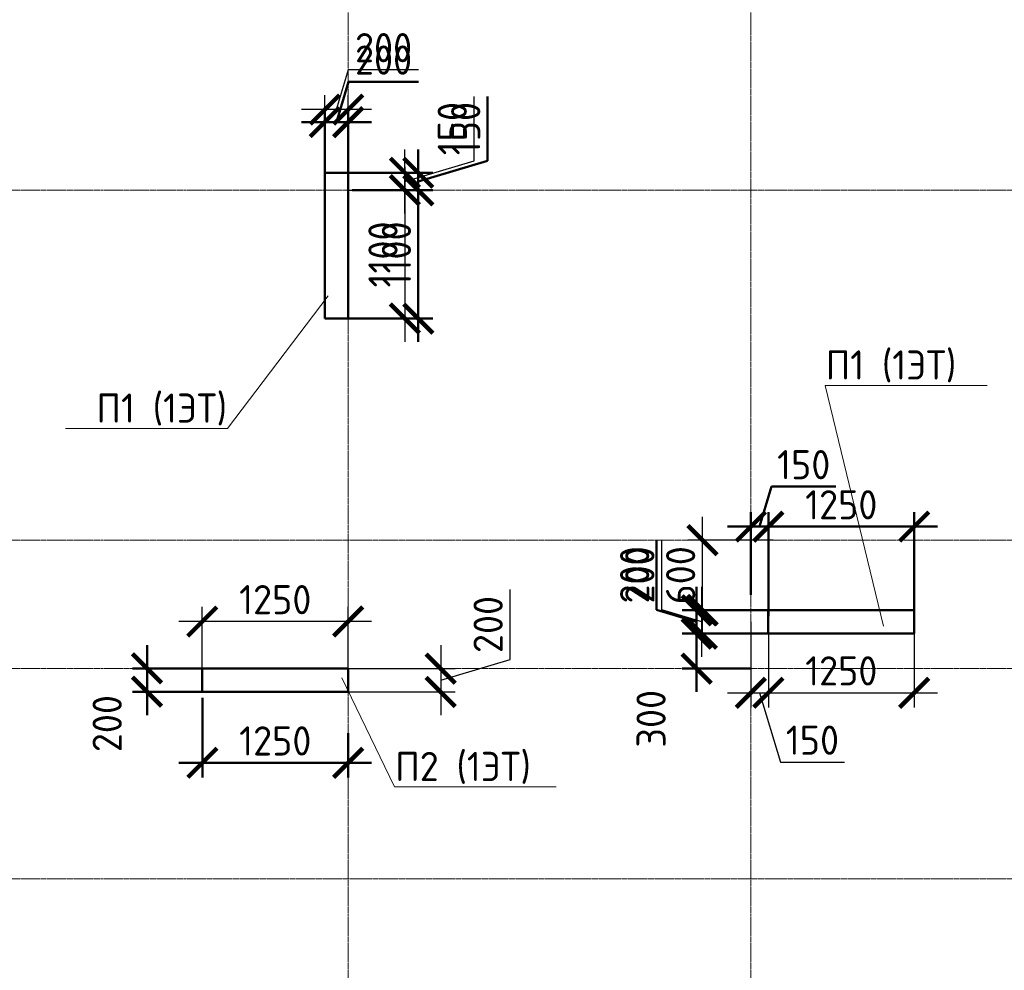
# Model space of a CAD drawing. Header units: millimetres. Extents: x 263826 to 1718326, y -423071 to 70137.
# Tile 155 of 256: x 365879 to 374316, y -70931 to -62785. Entities that reach past the tile are written whole.
import ezdxf
from ezdxf import colors
from ezdxf.entities.mleader import LeaderData, LeaderLine
from ezdxf.math import Vec2, Vec3

# ---------------------------------------------------------------- set-up
doc = ezdxf.new("R2010")
doc.units = ezdxf.units.MM
doc.linetypes.add('______5', pattern=[1100, 800, -100, 100, -100])
doc.linetypes.add('осевая', pattern=[50.8, 31.75, -6.35, 6.35, -6.35])
doc.layers.add('Колонна_ бетон', color=7, linetype='Continuous', lineweight=50, true_color=0xb4b496)
for name, color, linetype, lineweight in [('Конструкции 0.5', 5, 'Continuous', 50), ('Надписи', 200, 'Continuous', 18), ('Оси', 40, '______5', 18), ('подоснова', 151, 'Continuous', 5), ('РАЗМЕРЫ', 1, 'Continuous', 9), ('Узлы', 7, 'Continuous', 0)]:
    doc.layers.add(name, color=color, linetype=linetype, lineweight=lineweight)
doc.styles.add('GOST-2.304_Type-B', font='GOST_Common.ttf')
doc.dimstyles.new('СПДС', dxfattribs={"dimscale": 100, "dimtxt": 2.5, "dimasz": 2.5, "dimexe": 1.25, "dimexo": 0, "dimtad": 1, "dimdec": 0, "dimtxsty": 'GOST-2.304_Type-B', "dimblk": 'ARCHTICK', "dimcen": 2.5, "dimdle": 2, "dimadec": 0, "dimazin": 2, "dimtfac": 0.75, "dimtdec": 0, "dimtmove": 1, "dimatfit": 3, "dimfxl": 1, "dimtolj": 1, "dimarcsym": 1})

# ---------------------------------------------------------------- blocks, each defined once
blk = doc.blocks.new('_ArchTick')
at = {"color": 0, "linetype": 'ByBlock', "const_width": 0.15}
blk.add_lwpolyline([(-0.5, -0.5), (0.5, 0.5)], dxfattribs=at)
blk = doc.blocks.new('*D3051')
at = {"layer": 'DEFPOINTS', "color": 0, "transparency": 16777216}
for p in [(368594.3, -64096.1), (369179.8, -64096.1), (368827.4, -64246.1)]:
    blk.add_point(p, dxfattribs=at)
at = {"layer": 'РАЗМЕРЫ', "color": 0, "lineweight": -2, "transparency": 16777216}
for p, q in [((369773.6, -63993), (369773.6, -63443)), ((369179.8, -64446.1), (369179.8, -63896.1)), ((369179.8, -64171.1), (369773.6, -63993)), ((368594.3, -64096.1), (369304.8, -64096.1)), ((368827.4, -64246.1), (369304.8, -64246.1))]:
    blk.add_line(p, q, dxfattribs=at)
at = {"layer": 'РАЗМЕРЫ', "color": 0, "lineweight": -2, "transparency": 16777216, "xscale": 250, "yscale": 250, "zscale": 250}
for p, rotation in [((369179.8, -64096.1), 90), ((369179.8, -64246.1), 270)]:
    blk.add_blockref('_ArchTick', p, dxfattribs=dict(at, rotation=rotation))
at = {"layer": 'РАЗМЕРЫ', "color": 0, "lineweight": 0, "transparency": 16777216, "insert": (369586.1, -63718), "char_height": 250, "attachment_point": 5, "rotation": 90, "style": 'GOST-2.304_Type-B'}
blk.add_mtext('\\A1;150', dxfattribs=at)
blk = doc.blocks.new('*D3052')
at = {"layer": 'DEFPOINTS', "color": 0, "transparency": 16777216}
for p in [(368694.3, -64246.1), (368694.3, -65346.1), (369179.8, -65346.1)]:
    blk.add_point(p, dxfattribs=at)
at = {"layer": 'РАЗМЕРЫ', "color": 0, "lineweight": -2, "transparency": 16777216}
for p, q in [((369179.8, -64046.1), (369179.8, -65546.1)), ((368694.3, -64246.1), (369304.8, -64246.1)), ((368694.3, -65346.1), (369304.8, -65346.1))]:
    blk.add_line(p, q, dxfattribs=at)
at = {"layer": 'РАЗМЕРЫ', "color": 0, "lineweight": -2, "transparency": 16777216, "xscale": 250, "yscale": 250, "zscale": 250}
for p, rotation in [((369179.8, -64246.1), 90), ((369179.8, -65346.1), 270)]:
    blk.add_blockref('_ArchTick', p, dxfattribs=dict(at, rotation=rotation))
at = {"layer": 'РАЗМЕРЫ', "color": 0, "lineweight": 0, "transparency": 16777216, "insert": (368992.3, -64796.1), "char_height": 250, "attachment_point": 5, "rotation": 90, "style": 'GOST-2.304_Type-B'}
blk.add_mtext('\\A1;1100', dxfattribs=at)
blk = doc.blocks.new('*D3053')
at = {"layer": 'DEFPOINTS', "color": 0, "transparency": 16777216}
for p in [(368494.3, -63555.5), (368494.3, -64096.1), (368694.3, -64096.1)]:
    blk.add_point(p, dxfattribs=at)
at = {"layer": 'РАЗМЕРЫ', "color": 0, "lineweight": -2, "transparency": 16777216}
for p, q in [((368594.3, -63555.5), (368697.4, -63211.8)), ((368697.4, -63211.8), (369297.4, -63211.8)), ((368494.3, -64096.1), (368494.3, -63430.5)), ((368694.3, -64096.1), (368694.3, -63430.5)), ((368894.3, -63555.5), (368294.3, -63555.5))]:
    blk.add_line(p, q, dxfattribs=at)
at = {"layer": 'РАЗМЕРЫ', "color": 0, "lineweight": -2, "transparency": 16777216, "xscale": 250, "yscale": 250, "zscale": 250, "rotation": 180}
blk.add_blockref('_ArchTick', (368494.3, -63555.5), dxfattribs=at)
at = {"layer": 'РАЗМЕРЫ', "color": 0, "lineweight": -2, "transparency": 16777216, "xscale": 250, "yscale": 250, "zscale": 250}
blk.add_blockref('_ArchTick', (368694.3, -63555.5), dxfattribs=at)
at = {"layer": 'РАЗМЕРЫ', "color": 0, "lineweight": 0, "transparency": 16777216, "insert": (368997.4, -63024.3), "char_height": 250, "attachment_point": 5, "style": 'GOST-2.304_Type-B'}
blk.add_mtext('\\A1;200', dxfattribs=at)
blk = doc.blocks.new('*D3129')
at = {"layer": 'DEFPOINTS', "color": 0, "transparency": 16777216}
for p in [(367444.3, -67942.3), (367444.3, -68346.1), (368694.3, -68446.1)]:
    blk.add_point(p, dxfattribs=at)
at = {"layer": 'РАЗМЕРЫ', "color": 0, "lineweight": -2, "transparency": 16777216}
for p, q in [((367444.3, -68346.1), (367444.3, -67817.3)), ((368694.3, -68446.1), (368694.3, -67817.3)), ((368894.3, -67942.3), (367244.3, -67942.3))]:
    blk.add_line(p, q, dxfattribs=at)
at = {"layer": 'РАЗМЕРЫ', "color": 0, "lineweight": -2, "transparency": 16777216, "xscale": 250, "yscale": 250, "zscale": 250, "rotation": 180}
blk.add_blockref('_ArchTick', (367444.3, -67942.3), dxfattribs=at)
at = {"layer": 'РАЗМЕРЫ', "color": 0, "lineweight": -2, "transparency": 16777216, "xscale": 250, "yscale": 250, "zscale": 250}
blk.add_blockref('_ArchTick', (368694.3, -67942.3), dxfattribs=at)
at = {"layer": 'РАЗМЕРЫ', "color": 0, "lineweight": 0, "transparency": 16777216, "insert": (368069.3, -67754.8), "char_height": 250, "attachment_point": 5, "style": 'GOST-2.304_Type-B'}
blk.add_mtext('\\A1;1250', dxfattribs=at)
blk = doc.blocks.new('*D3130')
at = {"layer": 'DEFPOINTS', "color": 0, "transparency": 16777216}
for p in [(368260.8, -68346.1), (368260.8, -68546.1), (369487.1, -68546.1)]:
    blk.add_point(p, dxfattribs=at)
at = {"layer": 'РАЗМЕРЫ', "color": 0, "lineweight": -2, "transparency": 16777216}
for p, q in [((370080.9, -68268), (370080.9, -67668)), ((369487.1, -68146.1), (369487.1, -68746.1)), ((369487.1, -68446.1), (370080.9, -68268)), ((368260.8, -68346.1), (369612.1, -68346.1)), ((368260.8, -68546.1), (369612.1, -68546.1))]:
    blk.add_line(p, q, dxfattribs=at)
at = {"layer": 'РАЗМЕРЫ', "color": 0, "lineweight": -2, "transparency": 16777216, "xscale": 250, "yscale": 250, "zscale": 250}
for p, rotation in [((369487.1, -68346.1), 90), ((369487.1, -68546.1), 270)]:
    blk.add_blockref('_ArchTick', p, dxfattribs=dict(at, rotation=rotation))
at = {"layer": 'РАЗМЕРЫ', "color": 0, "lineweight": 0, "transparency": 16777216, "insert": (369893.4, -67968), "char_height": 250, "attachment_point": 5, "rotation": 90, "style": 'GOST-2.304_Type-B'}
blk.add_mtext('\\A1;200', dxfattribs=at)
blk = doc.blocks.new('*D3131')
at = {"layer": 'DEFPOINTS', "color": 0, "transparency": 16777216}
for p in [(371724.7, -67846.1), (372585.1, -67846.1), (372585.1, -68046.1)]:
    blk.add_point(p, dxfattribs=at)
at = {"layer": 'РАЗМЕРЫ', "color": 0, "lineweight": -2, "transparency": 16777216}
for p, q in [((371380.9, -67843), (371380.9, -67243)), ((371724.7, -68246.1), (371724.7, -67646.1)), ((371724.7, -67946.1), (371380.9, -67843)), ((372585.1, -67846.1), (371599.7, -67846.1)), ((372585.1, -68046.1), (371599.7, -68046.1))]:
    blk.add_line(p, q, dxfattribs=at)
at = {"layer": 'РАЗМЕРЫ', "color": 0, "lineweight": -2, "transparency": 16777216, "xscale": 250, "yscale": 250, "zscale": 250}
for p, rotation in [((371724.7, -67846.1), 90), ((371724.7, -68046.1), 270)]:
    blk.add_blockref('_ArchTick', p, dxfattribs=dict(at, rotation=rotation))
at = {"layer": 'РАЗМЕРЫ', "color": 0, "lineweight": 0, "transparency": 16777216, "insert": (371193.4, -67543), "char_height": 250, "attachment_point": 5, "rotation": 90, "style": 'GOST-2.304_Type-B'}
blk.add_mtext('\\A1;200', dxfattribs=at)
blk = doc.blocks.new('*D3060')
at = {"layer": 'DEFPOINTS', "color": 0, "transparency": 16777216}
for p in [(371730.5, -67246.1), (372336.4, -67246.1), (372423.2, -67846.1)]:
    blk.add_point(p, dxfattribs=at)
at = {"layer": 'РАЗМЕРЫ', "color": 0, "lineweight": -2, "transparency": 16777216}
for p, q in [((371730.5, -68046.1), (371730.5, -67046.1)), ((372336.4, -67246.1), (371605.5, -67246.1)), ((372423.2, -67846.1), (371605.5, -67846.1))]:
    blk.add_line(p, q, dxfattribs=at)
at = {"layer": 'РАЗМЕРЫ', "color": 0, "lineweight": -2, "transparency": 16777216, "xscale": 250, "yscale": 250, "zscale": 250}
for p, rotation in [((371730.5, -67246.1), 90), ((371730.5, -67846.1), 270)]:
    blk.add_blockref('_ArchTick', p, dxfattribs=dict(at, rotation=rotation))
at = {"layer": 'РАЗМЕРЫ', "color": 0, "lineweight": 0, "transparency": 16777216, "insert": (371543, -67546.1), "char_height": 250, "attachment_point": 5, "rotation": 90, "style": 'GOST-2.304_Type-B'}
blk.add_mtext('\\A1;600', dxfattribs=at)
blk = doc.blocks.new('*D3132')
at = {"layer": 'DEFPOINTS', "color": 0, "transparency": 16777216}
for p in [(372144.3, -67945.2), (372294.3, -67946.1), (372294.3, -68552.8)]:
    blk.add_point(p, dxfattribs=at)
at = {"layer": 'РАЗМЕРЫ', "color": 0, "lineweight": -2, "transparency": 16777216}
for p, q in [((372144.3, -67945.2), (372144.3, -68677.8)), ((372294.3, -67946.1), (372294.3, -68677.8)), ((371944.3, -68552.8), (372494.3, -68552.8)), ((372219.3, -68552.8), (372397.4, -69146.5)), ((372397.4, -69146.5), (372947.4, -69146.5))]:
    blk.add_line(p, q, dxfattribs=at)
at = {"layer": 'РАЗМЕРЫ', "color": 0, "lineweight": -2, "transparency": 16777216, "xscale": 250, "yscale": 250, "zscale": 250, "rotation": 180}
blk.add_blockref('_ArchTick', (372144.3, -68552.8), dxfattribs=at)
at = {"layer": 'РАЗМЕРЫ', "color": 0, "lineweight": -2, "transparency": 16777216, "xscale": 250, "yscale": 250, "zscale": 250}
blk.add_blockref('_ArchTick', (372294.3, -68552.8), dxfattribs=at)
at = {"layer": 'РАЗМЕРЫ', "color": 0, "lineweight": 0, "transparency": 16777216, "insert": (372672.4, -68959), "char_height": 250, "attachment_point": 5, "style": 'GOST-2.304_Type-B'}
blk.add_mtext('\\A1;150', dxfattribs=at)
blk = doc.blocks.new('*D3133')
at = {"layer": 'DEFPOINTS', "color": 0, "transparency": 16777216}
for p in [(373544.3, -68046.1), (372294.3, -68213.5), (373544.3, -68552.8)]:
    blk.add_point(p, dxfattribs=at)
at = {"layer": 'РАЗМЕРЫ', "color": 0, "lineweight": -2, "transparency": 16777216}
for p, q in [((373544.3, -68046.1), (373544.3, -68677.8)), ((372294.3, -68213.5), (372294.3, -68677.8)), ((372094.3, -68552.8), (373744.3, -68552.8))]:
    blk.add_line(p, q, dxfattribs=at)
at = {"layer": 'РАЗМЕРЫ', "color": 0, "lineweight": -2, "transparency": 16777216, "xscale": 250, "yscale": 250, "zscale": 250, "rotation": 180}
blk.add_blockref('_ArchTick', (372294.3, -68552.8), dxfattribs=at)
at = {"layer": 'РАЗМЕРЫ', "color": 0, "lineweight": -2, "transparency": 16777216, "xscale": 250, "yscale": 250, "zscale": 250}
blk.add_blockref('_ArchTick', (373544.3, -68552.8), dxfattribs=at)
at = {"layer": 'РАЗМЕРЫ', "color": 0, "lineweight": 0, "transparency": 16777216, "insert": (372919.3, -68365.3), "char_height": 250, "attachment_point": 5, "style": 'GOST-2.304_Type-B'}
blk.add_mtext('\\A1;1250', dxfattribs=at)
blk = doc.blocks.new('_None')
blk = doc.blocks.new('*D3247')
at = {"layer": 'DEFPOINTS', "color": 0, "transparency": 16777216}
for p in [(376410, -186946.1), (376410, -187430.5), (376610, -187430.5)]:
    blk.add_point(p, dxfattribs=at)
at = {"layer": 'РАЗМЕРЫ', "color": 0, "lineweight": -2, "transparency": 16777216}
for p, q in [((376510, -186946.1), (376613.1, -186602.4)), ((376613.1, -186602.4), (377213.1, -186602.4)), ((376410, -187430.5), (376410, -186821.1)), ((376610, -187430.5), (376610, -186821.1)), ((376810, -186946.1), (376210, -186946.1))]:
    blk.add_line(p, q, dxfattribs=at)
at = {"layer": 'РАЗМЕРЫ', "color": 0, "lineweight": -2, "transparency": 16777216, "xscale": 250, "yscale": 250, "zscale": 250, "rotation": 180}
blk.add_blockref('_ArchTick', (376410, -186946.1), dxfattribs=at)
at = {"layer": 'РАЗМЕРЫ', "color": 0, "lineweight": -2, "transparency": 16777216, "xscale": 250, "yscale": 250, "zscale": 250}
blk.add_blockref('_ArchTick', (376610, -186946.1), dxfattribs=at)
at = {"layer": 'РАЗМЕРЫ', "color": 0, "lineweight": 0, "transparency": 16777216, "insert": (376913.1, -186414.9), "char_height": 250, "attachment_point": 5, "style": 'GOST-2.304_Type-B'}
blk.add_mtext('\\A1;200', dxfattribs=at)
blk = doc.blocks.new('*D3248')
at = {"layer": 'DEFPOINTS', "color": 0, "transparency": 16777216}
for p in [(376510, -187380.5, -200), (376643.3, -187530.5, -560), (377210.6, -187530.5)]:
    blk.add_point(p, dxfattribs=at)
at = {"layer": 'РАЗМЕРЫ', "color": 0, "lineweight": -2, "transparency": 16777216}
for p, q in [((377804.3, -187277.3), (377804.3, -186727.3)), ((377210.6, -187180.5), (377210.6, -187730.5)), ((377210.6, -187455.5), (377804.3, -187277.3)), ((376510, -187380.5), (377335.6, -187380.5)), ((376643.3, -187530.5), (377335.6, -187530.5))]:
    blk.add_line(p, q, dxfattribs=at)
at = {"layer": 'РАЗМЕРЫ', "color": 0, "lineweight": -2, "transparency": 16777216, "xscale": 250, "yscale": 250, "zscale": 250}
for p, rotation in [((377210.6, -187380.5), 90), ((377210.6, -187530.5), 270)]:
    blk.add_blockref('_ArchTick', p, dxfattribs=dict(at, rotation=rotation))
at = {"layer": 'РАЗМЕРЫ', "color": 0, "lineweight": 0, "transparency": 16777216, "insert": (377616.8, -187002.3), "char_height": 250, "attachment_point": 5, "rotation": 90, "style": 'GOST-2.304_Type-B'}
blk.add_mtext('\\A1;150', dxfattribs=at)
blk = doc.blocks.new('*D3249')
at = {"layer": 'DEFPOINTS', "color": 0, "transparency": 16777216}
for p in [(376838.1, -187530.5, -560), (376510, -188630.5, -200), (377210.6, -188630.5)]:
    blk.add_point(p, dxfattribs=at)
at = {"layer": 'РАЗМЕРЫ', "color": 0, "lineweight": -2, "transparency": 16777216}
for p, q in [((377210.6, -187330.5), (377210.6, -188830.5)), ((376838.1, -187530.5), (377335.6, -187530.5)), ((376510, -188630.5), (377335.6, -188630.5))]:
    blk.add_line(p, q, dxfattribs=at)
at = {"layer": 'РАЗМЕРЫ', "color": 0, "lineweight": -2, "transparency": 16777216, "xscale": 250, "yscale": 250, "zscale": 250}
for p, rotation in [((377210.6, -187530.5), 90), ((377210.6, -188630.5), 270)]:
    blk.add_blockref('_ArchTick', p, dxfattribs=dict(at, rotation=rotation))
at = {"layer": 'РАЗМЕРЫ', "color": 0, "lineweight": 0, "transparency": 16777216, "insert": (377023.1, -188080.5), "char_height": 250, "attachment_point": 5, "rotation": 90, "style": 'GOST-2.304_Type-B'}
blk.add_mtext('\\A1;1100', dxfattribs=at)
blk = doc.blocks.new('*D3259')
at = {"layer": 'DEFPOINTS', "color": 0, "transparency": 16777216}
for p in [(375360.1, -191880.5), (376610, -192184.6), (375360.1, -192437.4)]:
    blk.add_point(p, dxfattribs=at)
at = {"layer": 'РАЗМЕРЫ', "color": 0, "lineweight": -2, "transparency": 16777216}
for p, q in [((375360.1, -191880.5), (375360.1, -192562.4)), ((376610, -192184.6), (376610, -192562.4)), ((376810, -192437.4), (375160.1, -192437.4))]:
    blk.add_line(p, q, dxfattribs=at)
at = {"layer": 'РАЗМЕРЫ', "color": 0, "lineweight": -2, "transparency": 16777216, "xscale": 250, "yscale": 250, "zscale": 250, "rotation": 180}
blk.add_blockref('_ArchTick', (375360.1, -192437.4), dxfattribs=at)
at = {"layer": 'РАЗМЕРЫ', "color": 0, "lineweight": -2, "transparency": 16777216, "xscale": 250, "yscale": 250, "zscale": 250}
blk.add_blockref('_ArchTick', (376610, -192437.4), dxfattribs=at)
at = {"layer": 'РАЗМЕРЫ', "color": 0, "lineweight": 0, "transparency": 16777216, "insert": (375985.1, -192249.9), "char_height": 250, "attachment_point": 5, "style": 'GOST-2.304_Type-B'}
blk.add_mtext('\\A1;1250', dxfattribs=at)
blk = doc.blocks.new('*D3260')
at = {"layer": 'DEFPOINTS', "color": 0, "transparency": 16777216}
for p in [(374886.7, -191628.4), (375360.1, -191628.4), (375360.1, -191828.4)]:
    blk.add_point(p, dxfattribs=at)
at = {"layer": 'РАЗМЕРЫ', "color": 0, "lineweight": -2, "transparency": 16777216}
for p, q in [((374886.7, -192028.4), (374886.7, -191428.4)), ((375360.1, -191628.4), (374761.7, -191628.4)), ((375360.1, -191828.4), (374761.7, -191828.4))]:
    blk.add_line(p, q, dxfattribs=at)
at = {"layer": 'РАЗМЕРЫ', "color": 0, "lineweight": -2, "transparency": 16777216, "xscale": 250, "yscale": 250, "zscale": 250}
for p, rotation in [((374886.7, -191628.4), 90), ((374886.7, -191828.4), 270)]:
    blk.add_blockref('_ArchTick', p, dxfattribs=dict(at, rotation=rotation))
at = {"layer": 'РАЗМЕРЫ', "color": 0, "lineweight": 0, "transparency": 16777216, "insert": (374544.8, -192101.6), "char_height": 250, "attachment_point": 5, "rotation": 90, "style": 'GOST-2.304_Type-B'}
blk.add_mtext('\\A1;200', dxfattribs=at)
blk = doc.blocks.new('*D3261')
at = {"layer": 'DEFPOINTS', "color": 0, "transparency": 16777216}
for p in [(379595.7, -191330.5), (380210.1, -191330.5, -200), (380060.1, -191630.5, -560)]:
    blk.add_point(p, dxfattribs=at)
at = {"layer": 'РАЗМЕРЫ', "color": 0, "lineweight": -2, "transparency": 16777216}
for p, q in [((379595.7, -191830.5), (379595.7, -191130.5)), ((380210.1, -191330.5), (379470.7, -191330.5)), ((380060.1, -191630.5), (379470.7, -191630.5))]:
    blk.add_line(p, q, dxfattribs=at)
at = {"layer": 'РАЗМЕРЫ', "color": 0, "lineweight": -2, "transparency": 16777216, "xscale": 250, "yscale": 250, "zscale": 250}
for p, rotation in [((379595.7, -191330.5), 90), ((379595.7, -191630.5), 270)]:
    blk.add_blockref('_ArchTick', p, dxfattribs=dict(at, rotation=rotation))
at = {"layer": 'РАЗМЕРЫ', "color": 0, "lineweight": 0, "transparency": 16777216, "insert": (379205.2, -192060.1), "char_height": 250, "attachment_point": 5, "rotation": 90, "style": 'GOST-2.304_Type-B'}
blk.add_mtext('\\A1;300', dxfattribs=at)
blk = doc.blocks.new('*D3262')
at = {"layer": 'DEFPOINTS', "color": 0, "transparency": 16777216}
for p in [(379595.7, -191130.5), (380210.1, -191130.5, -200), (380210.1, -191330.5, -200)]:
    blk.add_point(p, dxfattribs=at)
at = {"layer": 'РАЗМЕРЫ', "color": 0, "lineweight": -2, "transparency": 16777216}
for p, q in [((379252, -191127.3), (379252, -190527.3)), ((379595.7, -191530.5), (379595.7, -190930.5)), ((379595.7, -191230.5), (379252, -191127.3)), ((380210.1, -191130.5), (379470.7, -191130.5)), ((380210.1, -191330.5), (379470.7, -191330.5))]:
    blk.add_line(p, q, dxfattribs=at)
at = {"layer": 'РАЗМЕРЫ', "color": 0, "lineweight": -2, "transparency": 16777216, "xscale": 250, "yscale": 250, "zscale": 250}
for p, rotation in [((379595.7, -191130.5), 90), ((379595.7, -191330.5), 270)]:
    blk.add_blockref('_ArchTick', p, dxfattribs=dict(at, rotation=rotation))
at = {"layer": 'РАЗМЕРЫ', "color": 0, "lineweight": 0, "transparency": 16777216, "insert": (379064.5, -190827.3), "char_height": 250, "attachment_point": 5, "rotation": 90, "style": 'GOST-2.304_Type-B'}
blk.add_mtext('\\A1;200', dxfattribs=at)
blk = doc.blocks.new('*D3263')
at = {"layer": 'DEFPOINTS', "color": 0, "transparency": 16777216}
for p in [(380210.1, -190413.6), (380060, -190997.6), (380210.1, -191182.1, -360)]:
    blk.add_point(p, dxfattribs=at)
at = {"layer": 'РАЗМЕРЫ', "color": 0, "lineweight": -2, "transparency": 16777216}
for p, q in [((380135.1, -190413.6), (380238.2, -190069.9)), ((380238.2, -190069.9), (380788.2, -190069.9)), ((380060, -190997.6), (380060, -190288.6)), ((380210.1, -191182.1), (380210.1, -190288.6)), ((379860, -190413.6), (380410.1, -190413.6))]:
    blk.add_line(p, q, dxfattribs=at)
at = {"layer": 'РАЗМЕРЫ', "color": 0, "lineweight": -2, "transparency": 16777216, "xscale": 250, "yscale": 250, "zscale": 250, "rotation": 180}
blk.add_blockref('_ArchTick', (380060, -190413.6), dxfattribs=at)
at = {"layer": 'РАЗМЕРЫ', "color": 0, "lineweight": -2, "transparency": 16777216, "xscale": 250, "yscale": 250, "zscale": 250}
blk.add_blockref('_ArchTick', (380210.1, -190413.6), dxfattribs=at)
at = {"layer": 'РАЗМЕРЫ', "color": 0, "lineweight": 0, "transparency": 16777216, "insert": (380513.2, -189882.4), "char_height": 250, "attachment_point": 5, "style": 'GOST-2.304_Type-B'}
blk.add_mtext('\\A1;150', dxfattribs=at)
blk = doc.blocks.new('*D3264')
at = {"layer": 'DEFPOINTS', "color": 0, "transparency": 16777216}
for p in [(381460.1, -190413.6), (380210.1, -190525.6), (381460.1, -191182.1, -360)]:
    blk.add_point(p, dxfattribs=at)
at = {"layer": 'РАЗМЕРЫ', "color": 0, "lineweight": -2, "transparency": 16777216}
for p, q in [((380210.1, -190525.6), (380210.1, -190288.6)), ((381460.1, -191182.1), (381460.1, -190288.6)), ((380010.1, -190413.6), (381660.1, -190413.6))]:
    blk.add_line(p, q, dxfattribs=at)
at = {"layer": 'РАЗМЕРЫ', "color": 0, "lineweight": -2, "transparency": 16777216, "xscale": 250, "yscale": 250, "zscale": 250, "rotation": 180}
blk.add_blockref('_ArchTick', (380210.1, -190413.6), dxfattribs=at)
at = {"layer": 'РАЗМЕРЫ', "color": 0, "lineweight": -2, "transparency": 16777216, "xscale": 250, "yscale": 250, "zscale": 250}
blk.add_blockref('_ArchTick', (381460.1, -190413.6), dxfattribs=at)
at = {"layer": 'РАЗМЕРЫ', "color": 0, "lineweight": 0, "transparency": 16777216, "insert": (380835.1, -190226.1), "char_height": 250, "attachment_point": 5, "style": 'GOST-2.304_Type-B'}
blk.add_mtext('\\A1;1250', dxfattribs=at)
blk = doc.blocks.new('оси2')
at = {"layer": 'Оси', "color": 16, "linetype": 'осевая', "lineweight": 0, "ltscale": 0.5, "transparency": 33554687}
for p, q in [((996995.5, 5465.4), (996995.5, -20739.3)), ((1000445.5, 5465.4), (1000445.5, -20739.3)), ((979200, -1392.9), (1032582.1, -1392.9)), ((979200, -4392.9), (1032582.1, -4392.9)), ((979200, -5492.9), (1032582.1, -5492.9)), ((979200, -7292.9), (1032582.1, -7292.9))]:
    blk.add_line(p, q, dxfattribs=at)
blk = doc.blocks.new('51151')
at = {"layer": 'Колонна_ бетон', "color": 180, "linetype": 'Continuous', "lineweight": 35, "transparency": 33554687}
for p, q in [((376410, -188630.5, 360), (376410, -187380.5, 360)), ((376610, -187380.5, 360), (376410, -187380.5, 360)), ((376610, -187380.5, 360), (376610, -188630.5, 360)), ((376410, -188630.5, 360), (376610, -188630.5, 360)), ((380210, -191330.5, 360), (380210, -191130.5, 360)), ((381460, -191130.5, 360), (380210, -191130.5, 360)), ((381460, -191330.5, 360), (381460, -191130.5, 360)), ((380210, -191330.5, 360), (381460, -191330.5, 360)), ((375360, -191830.5, 360), (375360, -191630.5, 360)), ((375360, -191630.5, 360), (376610, -191630.5, 360)), ((376610, -191630.5, 360), (376610, -191830.5, 360)), ((375360, -191830.5, 360), (376610, -191830.5, 360))]:
    blk.add_line(p, q, dxfattribs=at)
at = {"layer": 'РАЗМЕРЫ'}
blk.add_blockref('оси2', (-620385.4, -186137.6, -560), dxfattribs=at)
at = {"layer": 'РАЗМЕРЫ', "color": 146, "lineweight": 0}
for base, p1, p2, picture, middle in [((376410, -186946.1, 560), (376610, -187430.5, 560), (376410, -187430.5, 560), '*D3247', (376675.6, -186414.9, 560)), ((380210.1, -190413.6, 560), (380060, -190997.6, 560), (380210.1, -191182.1, 200), '*D3263', (380300.7, -189882.4, 560)), ((381460.1, -190413.6, 560), (380210.1, -190525.6, 560), (381460.1, -191182.1, 200), '*D3264', (380835.1, -190226.1, 560)), ((375360.1, -192437.4, 560), (376610, -192184.6, 560), (375360.1, -191880.5, 560), '*D3259', (375985.1, -192249.9, 560))]:
    dim = blk.add_linear_dim(base=base, p1=p1, p2=p2, dimstyle='СПДС', override={"dimtofl": 0}, dxfattribs=at)
    dim.commit()
    dim.dimension.update_dxf_attribs({"geometry": picture, "text_midpoint": middle})
for base, p1, p2, picture, middle in [((377210.6, -187530.5, 560), (376510, -187380.5, 360), (376643.3, -187530.5), '*D3248', (377616.8, -187214.8, 560)), ((377210.6, -188630.5, 560), (376838.1, -187530.5), (376510, -188630.5, 360), '*D3249', (377023.1, -188080.5, 560)), ((379595.7, -191130.5, 560), (380210.1, -191330.5, 360), (380210.1, -191130.5, 360), '*D3262', (379064.5, -191064.8, 560))]:
    dim = blk.add_linear_dim(base=base, p1=p1, p2=p2, angle=90, dimstyle='СПДС', override={"dimtofl": 0}, dxfattribs=at)
    dim.commit()
    dim.dimension.update_dxf_attribs({"geometry": picture, "text_midpoint": middle})
for base, p1, p2, picture, middle in [((379595.7, -191330.5, 560), (380060.1, -191630.5), (380210.1, -191330.5, 360), '*D3261', (379392.7, -192060.1, 560)), ((374886.7, -191628.4, 200), (375360.1, -191828.4, 200), (375360.1, -191628.4, 200), '*D3260', (374732.3, -192101.6, 200))]:
    dim = blk.add_linear_dim(base=base, p1=p1, p2=p2, angle=90, dimstyle='СПДС', override={"dimtofl": 0}, dxfattribs=at)
    dim.commit()
    dim.dimension.update_dxf_attribs({"geometry": picture, "text_midpoint": middle, "dimtype": 128})
at = {"layer": 'Надписи', "color": 4, "ltscale": 0.3}
ml = blk.add_multileader_mtext('Standard', dxfattribs=at)
ml.set_content('\\pxt2;П1 (2-5ЭТ)', color=4, style='GOST-2.304_Type-B')
ml.set_leader_properties(color=256, linetype='ByLayer', lineweight=15)
ml.set_arrow_properties(name='NONE')
ml.build(insert=Vec2(0, 0))
ml.multileader.update_dxf_attribs({"text_left_attachment_type": 6, "text_right_attachment_type": 6, "dogleg_length": 0.1, "arrow_head_size": 18})
ctx = ml.context
ctx.base_point, ctx.char_height, ctx.arrow_head_size, ctx.landing_gap_size, ctx.plane_origin = Vec3(373859.7, -188799.2, 360), 250, 18, 20, Vec3(372852.2, -188162.6, 360)
ctx.left_attachment, ctx.right_attachment, ctx.text_align_type = 6, 6, 1
notes = []
notes.append((ctx, [(0, (1, 1, 0), (375385.4, -188799.2, 360), (-1, 0), 0.1, [(2, [(376489.2, -188177.4, 360), (376489.2, -188177.4, 360), (376489.2, -188177.4, 360)], 0, [])])]))
ctx.mtext.insert, ctx.mtext.width, ctx.mtext.defined_height, ctx.mtext.alignment, ctx.mtext.flow_direction = Vec3(374622.5, -188499.2, 360), 1678.605, 618.1, 2, 5
ml = blk.add_multileader_mtext('Standard', dxfattribs=at)
ml.set_content('П2 (2-5ЭТ)', color=4, style='GOST-2.304_Type-B')
ml.set_leader_properties(color=256, linetype='ByLayer', lineweight=15)
ml.set_arrow_properties(name='NONE')
ml.build(insert=Vec2(0, 0))
ml.multileader.update_dxf_attribs({"text_left_attachment_type": 6, "text_right_attachment_type": 6, "dogleg_length": 0.1, "arrow_head_size": 18})
ctx = ml.context
ctx.base_point, ctx.char_height, ctx.arrow_head_size, ctx.landing_gap_size, ctx.plane_origin = Vec3(373645, -191150.2), 250, 18, 20, Vec3(372405.8, -190562.8)
ctx.left_attachment, ctx.right_attachment, ctx.text_align_type = 6, 6, 1
notes.append((ctx, [(0, (1, 1, 0), (375220.8, -191150.2), (-1, 0), 0.1, [(2, [(375752.9, -191630.5), (375752.9, -191630.5), (375752.9, -191630.5)], 0, [])])]))
ctx.mtext.insert, ctx.mtext.alignment, ctx.mtext.flow_direction = Vec3(374432.8, -190850.2), 2, 5
ml = blk.add_multileader_mtext('Standard', dxfattribs=at)
ml.set_content('П1 (2-5ЭТ)', color=4, style='GOST-2.304_Type-B')
ml.set_leader_properties(color=256, linetype='ByLayer', lineweight=15)
ml.set_arrow_properties(name='NONE')
ml.build(insert=Vec2(0, 0))
ml.multileader.update_dxf_attribs({"text_left_attachment_type": 6, "text_right_attachment_type": 6, "dogleg_length": 0.1, "arrow_head_size": 18})
ctx = ml.context
ctx.base_point, ctx.char_height, ctx.arrow_head_size, ctx.landing_gap_size, ctx.plane_origin = Vec3(378927.7, -192820.4, 360), 250, 18, 20, Vec3(377638.5, -191315.6, 360)
ctx.left_attachment, ctx.right_attachment, ctx.text_align_type = 6, 6, 1
notes.append((ctx, [(0, (1, 1, 0), (380453.4, -192820.4, 360), (-1, 0), 0.1, [(2, [(381275.5, -191330.5, 360), (381275.5, -191330.5, 360), (381275.5, -191330.5, 360)], 0, [])])]))
ctx.mtext.insert, ctx.mtext.alignment, ctx.mtext.flow_direction = Vec3(379690.5, -192520.4, 360), 2, 5
for ctx, leaders in notes:
    for number, flags, end, landing, length, lines in leaders:
        leader = LeaderData()
        leader.index, (leader.has_last_leader_line, leader.has_dogleg_vector, leader.attachment_direction) = number, flags
        leader.last_leader_point, leader.dogleg_vector, leader.dogleg_length = Vec3(end), Vec3(landing), length
        for number, points, colour, breaks in lines:
            line = LeaderLine()
            line.index, line.vertices, line.color, line.breaks = number, Vec3.list(points), colors.encode_raw_color(colour), breaks
            leader.lines.append(line)
        ctx.leaders.append(leader)

msp = doc.modelspace()

# ---------------------------------------------------------------- linework, layer by layer
at = {"layer": 'Конструкции 0.5', "color": 30, "true_color": 0xf26722}
for p, q in [((368614.25096, -64096.10572, -360), (368494.25096, -64096.10572, -360)), ((368494.25096, -64096.10572, -360), (368494.25096, -65346.10594, -360)), ((368694.25096, -64096.10572, -360), (368614.25096, -64096.10572, -360)), ((368694.25096, -64726.10594, -360), (368694.25096, -64096.10572, -360)), ((368694.25096, -64846.10594, -360), (368694.25096, -64726.10594, -360)), ((368694.25096, -65346.10594, -360), (368694.25096, -64846.10594, -360)), ((368494.25096, -65346.10594, -360), (368614.25096, -65346.10594, -360)), ((368614.25096, -65346.10594, -360), (368694.25096, -65346.10594, -360)), ((373544.25096, -67846.10567, -360), (372294.25096, -67846.10567, -360)), ((372294.25096, -67846.10567, -360), (372294.25096, -68046.10567, -360)), ((373544.25096, -68046.10567, -360), (373544.25096, -67846.10567, -360)), ((372294.25096, -68046.10567, -360), (373544.25096, -68046.10567, -360)), ((368494.25096, -68346.10567, -360), (367444.25255, -68346.10567, -360)), ((367444.25255, -68346.10567, -360), (367444.25255, -68546.10567, -360)), ((368614.25096, -68346.10567, -360), (368494.25096, -68346.10567, -360)), ((368694.25096, -68346.10567, -360), (368614.25096, -68346.10567, -360)), ((368694.25096, -68546.10567, -360), (368694.25096, -68346.10567, -360)), ((367444.25255, -68546.10567, -360), (368494.25096, -68546.10567, -360)), ((368494.25096, -68546.10567, -360), (368614.25096, -68546.10567, -360)), ((368614.25096, -68546.10567, -360), (368694.25096, -68546.10567, -360))]:
    msp.add_line(p, q, dxfattribs=at)

# ---------------------------------------------------------------- block references
at = {"layer": 'Конструкции 0.5', "color": 4}
msp.add_blockref('51151', (-7915.73855, 123284.35732, -559.99999), dxfattribs=at)

# ---------------------------------------------------------------- dimensions: what is measured, and where the dimension line sits
at = {"layer": 'РАЗМЕРЫ', "color": 30, "lineweight": 0, "true_color": 0xf26722}
for base, p1, p2, picture, middle in [((368494.25096, -63555.51903, -360), (368694.34674, -64096.10572, -360), (368494.25096, -64096.10572, -360), '*D3053', (368759.92385, -63024.26903, -360)), ((367444.25255, -67942.28599, -360), (368694.25096, -68446.10567, -360), (367444.25255, -68346.10567, -360), '*D3129', (368069.25176, -67754.78599, -360)), ((372294.25096, -68552.76297, -360), (372144.34672, -67945.21731, -360), (372294.25096, -67946.10567, -360), '*D3132', (372459.92384, -68959.01297, -360)), ((373544.25096, -68552.76297, -360), (372294.25096, -68213.48404, -360), (373544.25096, -68046.10567, -360), '*D3133', (372919.25096, -68365.26297, -360))]:
    dim = msp.add_linear_dim(base=base, p1=p1, p2=p2, dimstyle='СПДС', dxfattribs=at)
    dim.commit()
    dim.dimension.update_dxf_attribs({"geometry": picture, "text_midpoint": middle})
for base, p1, p2, picture, middle in [((369179.81223, -64096.10572, -360), (368827.42761, -64246.10567, -360), (368594.25096, -64096.10572, -360), '*D3051', (369586.06223, -63930.48069, -360)), ((369179.81223, -65346.10569, -360), (368694.34674, -64246.10567, -360), (368694.34674, -65346.10569, -360), '*D3052', (368992.31223, -64796.10568, -360)), ((371730.5482, -67246.10567, -360), (372423.24001, -67846.10567, -360), (372336.415, -67246.10567, -360), '*D3060', (371543.0482, -67546.10567, -360)), ((371724.6814, -67846.10567, -360), (372585.05351, -68046.10567, -360), (372585.05351, -67846.10567, -360), '*D3131', (371193.4314, -67780.48067, -360)), ((369487.10656, -68546.10567, -360), (368260.82861, -68346.10567, -360), (368260.82861, -68546.10567, -360), '*D3130', (369893.35656, -68205.48067, -360))]:
    dim = msp.add_linear_dim(base=base, p1=p1, p2=p2, angle=90, dimstyle='СПДС', dxfattribs=at)
    dim.commit()
    dim.dimension.update_dxf_attribs({"geometry": picture, "text_midpoint": middle})

# ---------------------------------------------------------------- leaders
at = {"layer": 'подоснова', "color": 30, "ltscale": 0.3, "true_color": 0xf26722}
ml = msp.add_multileader_mtext('Standard', dxfattribs=at)
ml.set_content('П1 (1ЭТ)', color=4, style='GOST-2.304_Type-B')
ml.set_leader_properties(color=256, linetype='ByLayer', lineweight=15)
ml.set_arrow_properties(name='NONE')
ml.build(insert=Vec2(0, 0))
ml.multileader.update_dxf_attribs({"text_left_attachment_type": 6, "text_right_attachment_type": 6, "dogleg_length": 0.1, "arrow_head_size": 18})
ctx = ml.context
ctx.base_point, ctx.char_height, ctx.arrow_head_size, ctx.landing_gap_size, ctx.plane_origin = Vec3(366533.7436, -66288.01403, 6897.37226), 250, 18, 20, Vec3(358678.77837, -65020.10795, 6897.37226)
ctx.left_attachment, ctx.right_attachment, ctx.text_align_type = 6, 6, 1
notes = []
notes.append((ctx, [(1, (1, 1, 0), (367659.44966, -66288.01403, 6897.37226), (-1, 0), 0.1, [(0, [(368521.71372, -65152.2958, 6897.37226)], 0, [])])]))
ctx.mtext.insert, ctx.mtext.alignment, ctx.mtext.flow_direction = Vec3(367096.54663, -65988.01403, 6897.37226), 2, 5
ml = msp.add_multileader_mtext('Standard', dxfattribs=at)
ml.set_content('П1 (1ЭТ)', color=4, style='GOST-2.304_Type-B')
ml.set_leader_properties(color=256, linetype='ByLayer', lineweight=15)
ml.set_arrow_properties(name='NONE')
ml.build(insert=Vec2(0, 0))
ml.multileader.update_dxf_attribs({"text_left_attachment_type": 6, "text_right_attachment_type": 6, "dogleg_length": 0.1, "arrow_head_size": 18})
ctx = ml.context
ctx.base_point, ctx.char_height, ctx.arrow_head_size, ctx.landing_gap_size, ctx.plane_origin = Vec3(372782.15252, -65918.63401, 6897.37226), 250, 18, 20, Vec3(363437.17101, -67848.51822, 6897.37226)
ctx.left_attachment, ctx.right_attachment, ctx.text_align_type = 6, 6, 1
notes.append((ctx, [(0, (1, 1, 0), (372782.05252, -65918.63401, 6897.37226), (1, 0), 0.1, [(0, [(373280.10636, -67980.70607, 6897.37226)], 0, [])])]))
ctx.mtext.insert, ctx.mtext.alignment, ctx.mtext.flow_direction = Vec3(373344.95555, -65618.63401, 6897.37226), 2, 5
at = {"layer": 'Узлы', "color": 30, "linetype": 'Continuous', "lineweight": 0, "true_color": 0xf26722}
ml = msp.add_multileader_mtext('Standard', dxfattribs=at)
ml.set_content('П2 (1ЭТ)', color=80, style='GOST-2.304_Type-B')
ml.set_leader_properties(color=256, linetype='ByLayer', lineweight=15)
ml.set_arrow_properties(name='NONE')
ml.build(insert=Vec2(0, 0))
ml.multileader.update_dxf_attribs({"text_left_attachment_type": 6, "text_right_attachment_type": 6, "dogleg_length": 0.1, "arrow_head_size": 18})
ctx = ml.context
ctx.base_point, ctx.char_height, ctx.arrow_head_size, ctx.landing_gap_size, ctx.plane_origin = Vec3(369090.23879, -69359.41526, -719.99999), 250, 18, 20, Vec3(359610.56591, -63000.6872, -719.99999)
ctx.left_attachment, ctx.right_attachment, ctx.text_align_type = 6, 6, 1
notes.append((ctx, [(0, (1, 1, 0), (369090.13879, -69359.41526, -719.99999), (1, 0), 0.1, [(0, [(368640.41732, -68425.60917, -719.99999)], 0, [])])]))
ctx.mtext.insert, ctx.mtext.alignment, ctx.mtext.flow_direction = Vec3(369678.04183, -69059.41526, -719.99999), 2, 5
for ctx, leaders in notes:
    for number, flags, end, landing, length, lines in leaders:
        leader = LeaderData()
        leader.index, (leader.has_last_leader_line, leader.has_dogleg_vector, leader.attachment_direction) = number, flags
        leader.last_leader_point, leader.dogleg_vector, leader.dogleg_length = Vec3(end), Vec3(landing), length
        for number, points, colour, breaks in lines:
            line = LeaderLine()
            line.index, line.vertices, line.color, line.breaks = number, Vec3.list(points), colors.encode_raw_color(colour), breaks
            leader.lines.append(line)
        ctx.leaders.append(leader)

doc.saveas('drawing.dxf')
